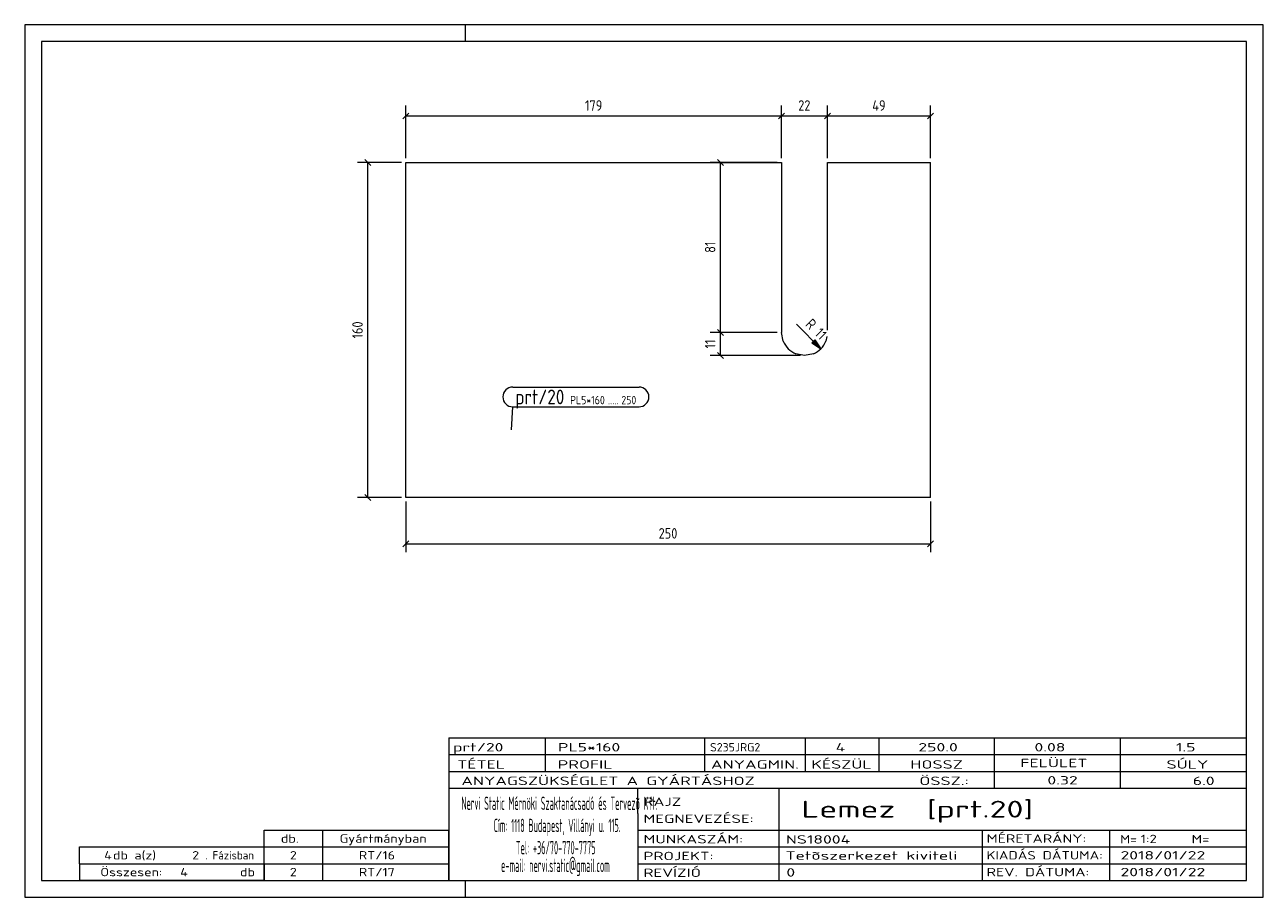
# Model space of a CAD drawing. Header units: millimetres. Extents: x 1 to 296, y 1 to 209.
import ezdxf

# ---------------------------------------------------------------- set-up
doc = ezdxf.new("R2010")
doc.units = ezdxf.units.MM
doc.header["$LTSCALE"] = 0.6
doc.linetypes.add('XKITLINE00', pattern=[0])
for name, color, linetype, lineweight in [('DrawingSheet', 5, 'Continuous', 0), ('OtherObjectType', 1, 'Continuous', 0), ('Part', 2, 'Continuous', 0), ('PartMark', 3, 'Continuous', 0), ('Z-DIMENSIONS', 1, 'Continuous', 0)]:
    doc.layers.add(name, color=color, linetype=linetype, lineweight=lineweight)
doc.styles.add('ISOCPEUR', font='ISOCPEUR.TTF')

msp = doc.modelspace()

# ---------------------------------------------------------------- hatches: boundary and pattern name
at = {"layer": 'Z-DIMENSIONS'}
msp.add_hatch(color=7, dxfattribs=at).paths.add_polyline_path([(189.22, 133.89), (190.63, 131.77), (188.51, 133.18)], flags=17)

# ---------------------------------------------------------------- linework, layer by layer
at = {"layer": 'DrawingSheet', "color": 2, "linetype": 'XKITLINE00', "lineweight": 0}
for p, q in [((296, 209), (1, 209)), ((1, 209), (1, 1)), ((106, 205), (106, 209)), ((296, 1), (296, 209)), ((106, 1), (106, 5)), ((1, 1), (296, 1))]:
    msp.add_line(p, q, dxfattribs=at)
at = {"layer": 'DrawingSheet', "color": 3, "linetype": 'XKITLINE00', "lineweight": 0}
for p, q in [((292, 205), (5, 205)), ((5, 205), (5, 5)), ((292, 5), (292, 205)), ((5, 5), (292, 5))]:
    msp.add_line(p, q, dxfattribs=at)
at = {"layer": 'OtherObjectType', "color": 7, "linetype": 'XKITLINE00', "lineweight": 0}
for p, q in [((102, 39), (292, 39)), ((102, 39), (102, 35)), ((102, 39), (292, 39)), ((125, 35), (125, 39)), ((163, 35), (163, 39)), ((187, 35), (187, 39)), ((204.5, 35), (204.5, 39)), ((232, 35), (232, 39)), ((262, 35), (262, 39)), ((292, 35), (292, 39)), ((102, 35), (292, 35)), ((102, 35), (102, 5)), ((102, 35), (292, 35)), ((125, 31), (125, 35)), ((163, 31), (163, 35)), ((187, 31), (187, 35)), ((204.5, 31), (204.5, 35)), ((232, 31), (232, 35)), ((262, 31), (262, 35)), ((292, 31), (292, 35)), ((102, 31), (292, 31)), ((232, 27), (232, 31)), ((262, 27), (262, 31)), ((292, 27), (292, 31)), ((102, 27), (292, 27)), ((147, 21), (147, 27)), ((180.7, 17), (180.7, 27)), ((292, 21), (292, 27)), ((147, 21), (147, 5)), ((292, 17), (292, 21)), ((58, 17), (102, 17)), ((58, 13), (58, 17)), ((72, 13), (72, 17)), ((102, 13), (102, 17)), ((147, 17), (292, 17)), ((180.7, 5), (180.7, 17)), ((229.16, 13), (229.16, 17)), ((259.5, 5), (259.5, 17)), ((292, 13), (292, 17)), ((14, 9), (14, 13)), ((14, 13), (58, 13)), ((14, 13), (58, 13)), ((58, 9), (58, 13)), ((58, 13), (102, 13)), ((58, 9), (58, 13)), ((72, 9), (72, 13)), ((102, 9), (102, 13)), ((147, 13), (292, 13)), ((229.16, 5), (229.16, 13)), ((292, 9), (292, 13)), ((14, 9), (58, 9)), ((14, 9), (14, 5)), ((14, 9), (58, 9)), ((58, 9), (58, 5)), ((58, 9), (102, 9)), ((58, 5), (58, 9)), ((72, 5), (72, 9)), ((102, 5), (102, 9)), ((147, 9), (292, 9)), ((292, 5), (292, 9)), ((58, 5), (14, 5)), ((58, 5), (102, 5)), ((102, 5), (292, 5)), ((139.5, 5), (292, 5))]:
    msp.add_line(p, q, dxfattribs=at)
at = {"layer": 'Part', "color": 2, "linetype": 'XKITLINE00', "lineweight": 0}
for p, q in [((91.75, 96.32), (91.75, 176.18)), ((91.75, 176.18), (181.24, 176.18)), ((181.24, 176.18), (181.25, 135.66)), ((192.24, 176.17), (216.75, 176.18)), ((192.24, 136.17), (192.24, 176.17)), ((216.75, 96.32), (216.75, 176.18)), ((181.67, 133.55), (181.25, 135.66)), ((192.04, 134.65), (191.83, 133.55)), ((186.75, 130.16), (184.64, 130.57)), ((188.85, 130.57), (186.75, 130.16)), ((216.75, 96.32), (91.75, 96.32))]:
    msp.add_line(p, q, dxfattribs=at)
for centre, start, end in [((186.75, 135.66), 202.5093, 247.5085), ((186.74, 135.66), 292.5069, 337.5046)]:
    msp.add_arc(centre, 5.5, start, end, dxfattribs=at)
at = {"layer": 'PartMark', "color": 7, "linetype": 'XKITLINE00', "lineweight": 0}
for p, q in [((117.22, 122.62), (147.31, 122.62)), ((116.9, 112.44), (117.22, 117.92)), ((117.22, 117.92), (147.31, 117.92))]:
    msp.add_line(p, q, dxfattribs=at)
for centre, start, end in [((117.22, 120.27), 90, 270), ((147.31, 120.27), 270, 90)]:
    msp.add_arc(centre, 2.35, start, end, dxfattribs=at)
at = {"layer": 'Z-DIMENSIONS', "color": 7, "linetype": 'XKITLINE00', "lineweight": 0}
for p, q in [((91.75, 177.18), (91.75, 189.75)), ((181.24, 177.18), (181.24, 189.75)), ((181.24, 177.18), (181.24, 189.75)), ((192.24, 177.17), (192.24, 189.75)), ((192.24, 177.17), (192.24, 189.75)), ((216.75, 177.18), (216.75, 189.75)), ((92.46, 187.96), (91.04, 186.54)), ((91.75, 187.25), (181.24, 187.25)), ((181.95, 187.96), (180.53, 186.54)), ((181.95, 187.96), (180.53, 186.54)), ((181.24, 187.25), (192.24, 187.25)), ((192.95, 187.96), (191.53, 186.54)), ((192.95, 187.96), (191.53, 186.54)), ((192.24, 187.25), (216.75, 187.25)), ((217.45, 187.96), (216.04, 186.54)), ((90.75, 176.18), (80.25, 176.18)), ((82.04, 176.88), (83.46, 175.47)), ((82.75, 96.32), (82.75, 176.18)), ((180.24, 176.18), (164.25, 176.18)), ((166.04, 176.88), (167.46, 175.47)), ((166.75, 135.66), (166.75, 176.18)), ((166.04, 136.36), (167.46, 134.95)), ((166.04, 136.36), (167.46, 134.95)), ((190.63, 131.77), (184.81, 137.59)), ((180.25, 135.66), (164.25, 135.66)), ((180.25, 135.66), (164.25, 135.66)), ((166.75, 130.16), (166.75, 135.66)), ((188.51, 133.18), (189.22, 133.89)), ((188.51, 133.18), (190.63, 131.77)), ((189.22, 133.89), (190.63, 131.77)), ((185.75, 130.16), (164.25, 130.16)), ((166.04, 130.86), (167.46, 129.45)), ((90.75, 96.32), (80.25, 96.32)), ((82.04, 97.03), (83.46, 95.62)), ((91.75, 95.32), (91.75, 83.25)), ((216.75, 95.32), (216.75, 83.25)), ((92.46, 85.96), (91.04, 84.54)), ((217.45, 85.96), (216.04, 84.54)), ((91.75, 85.25), (216.75, 85.25))]:
    msp.add_line(p, q, dxfattribs=at)
msp.add_arc((186.74, 135.66), 5.5, 292.5069, 337.5046, dxfattribs=at)
at = {"layer": 'Z-DIMENSIONS', "color": 3}
for p in [(91.75, 187.25), (181.24, 187.25), (181.24, 187.25), (192.24, 187.25), (192.24, 187.25), (216.75, 187.25), (82.75, 176.18), (166.75, 176.18), (166.75, 135.66), (166.75, 135.66), (166.75, 130.16), (82.75, 96.32), (91.75, 85.25), (216.75, 85.25)]:
    msp.add_point(p, dxfattribs=at)

# ---------------------------------------------------------------- texts
at = {"layer": 'OtherObjectType', "color": 7, "style": 'ISOCPEUR'}
for s, height, width, p in [('prt/20', 2, 1.525501, (103, 35.76)), ('PL5*160', 2, 1.525501, (128, 35.76)), ('S235JRG2', 2, 1.02, (164.22, 35.76)), ('4', 2, 1.525501, (194.16, 35.76)), ('250.0', 2, 1.525501, (213.86, 35.76)), ('0.08', 2, 1.525501, (241.51, 35.76)), ('1.5', 2, 1.525501, (275.22, 35.76)), ('TÉTEL', 2, 1.525501, (104, 31.66)), ('PROFIL', 2, 1.525501, (127.96, 31.66)), ('ANYAGMIN.', 2, 1.525501, (164.47, 31.66)), ('KÉSZÜL', 2, 1.525501, (188.37, 31.66)), ('HOSSZ', 2, 1.525501, (211.96, 31.66)), ('FELÜLET', 2, 1.525501, (238.13, 32)), ('SÚLY', 2, 1.525501, (272.96, 31.66)), ('ANYAGSZÜKSÉGLET A GYÁRTÁSHOZ', 2, 1.525501, (105, 27.75)), ('ÖSSZ.:', 2, 1.525501, (214.1, 27.75)), ('0.32', 2, 1.525501, (244.59, 27.88)), ('6.0', 2, 1.525501, (279.22, 27.75)), ('Nervi Static Mérnöki\xa0Szaktanácsadó\xa0és\xa0Tervezõ Kft.', 3.1765, 0.403093, (105, 21.82)), ('RAJZ', 2, 1.445, (148.38, 22.78)), ('Lemez  [prt.20]', 4, 1.474651, (186, 20)), ('MEGNEVEZÉSE:', 2, 1.445, (148.38, 18.72)), ('Cím:\xa01118 Budapest, Villányi u. 115.', 3.1765, 0.403093, (112.69, 16.53)), ('db.', 2, 1.211571, (62, 14)), ('Gyártmányban', 2, 1.211571, (76, 14)), ('MUNKASZÁM:', 2, 1.445, (148.38, 13.84)), ('NS18004', 2, 1.525501, (182.28, 13.78)), ('MÉRETARÁNY:', 2, 1.36, (230.1, 14)), ('M=', 2, 1.211571, (261.91, 13.84)), ('1:2', 2, 1.275, (266.79, 13.9)), ('M=', 2, 1.275, (278.95, 13.87)), ('4', 2, 1.211571, (19.9, 10)), ('db a(z)', 2, 1.211571, (22, 10)), ('2', 2, 1.211571, (40.86, 10)), ('. Fázisban', 2, 0.935, (44, 10)), ('2', 2, 1.211571, (64.14, 10)), ('RT/16', 2, 1.211571, (80.57, 10)), ('Tel:\xa0+36/70-770-7775', 3.1765, 0.403093, (117.97, 11.24)), ('PROJEKT:', 2, 1.445, (148.38, 9.84)), ('Tetõszerkezet kiviteli ', 2, 1.525501, (182.2, 9.94)), ('KIADÁS DÁTUMA:', 2, 1.275, (230.1, 10)), ('2018/01/22', 2, 1.525501, (262, 10)), ('e-mail:\xa0nervi.static@gmail.com', 3.1765, 0.403093, (114.45, 7)), ('Összesen:            db', 2, 1.211571, (19, 6)), ('4', 2, 1.211571, (38.02, 6)), ('2', 2, 1.211571, (64.14, 6)), ('RT/17', 2, 1.211571, (80.57, 6)), ('REVÍZIÓ', 2, 1.445, (148.38, 5.84)), ('0', 2, 1.525501, (182.41, 5.92)), ('REV. DÁTUMA:', 2, 1.36, (230.1, 6)), ('2018/01/22', 2, 1.525501, (262, 6))]:
    msp.add_text(s, height=height, dxfattribs=dict(at, width=width)).set_placement(p)
at = {"layer": 'PartMark', "color": 3, "style": 'ISOCPEUR', "width": 0.85}
msp.add_text('prt/20', height=3.5, dxfattribs=at).set_placement((117.82, 118.52))
at = {"layer": 'PartMark', "color": 4, "style": 'ISOCPEUR', "width": 0.85}
for s, p in [('PL5*160', (130.9, 118.52)), ('.....', (139.92, 118.52)), ('250', (143.1, 118.52))]:
    msp.add_text(s, height=2, dxfattribs=at).set_placement(p)
at = {"layer": 'Z-DIMENSIONS', "color": 3, "style": 'ISOCPEUR', "width": 0.85}
for s, p in [('179', (134.45, 188.5)), ('22', (185.24, 188.5)), ('49', (202.88, 188.5)), ('250', (151.99, 86.5))]:
    msp.add_text(s, height=2.5, dxfattribs=at).set_placement(p)
for s, rotation, p in [('81', 90.0002, (165.5, 154.63)), ('160', 90.0002, (81.5, 134.21)), ('R 11', -44.9944, (186.78, 137.39)), ('11', 90.0002, (165.5, 131.83))]:
    msp.add_text(s, height=2.5, rotation=rotation, dxfattribs=at).set_placement(p)

doc.saveas('drawing.dxf')
